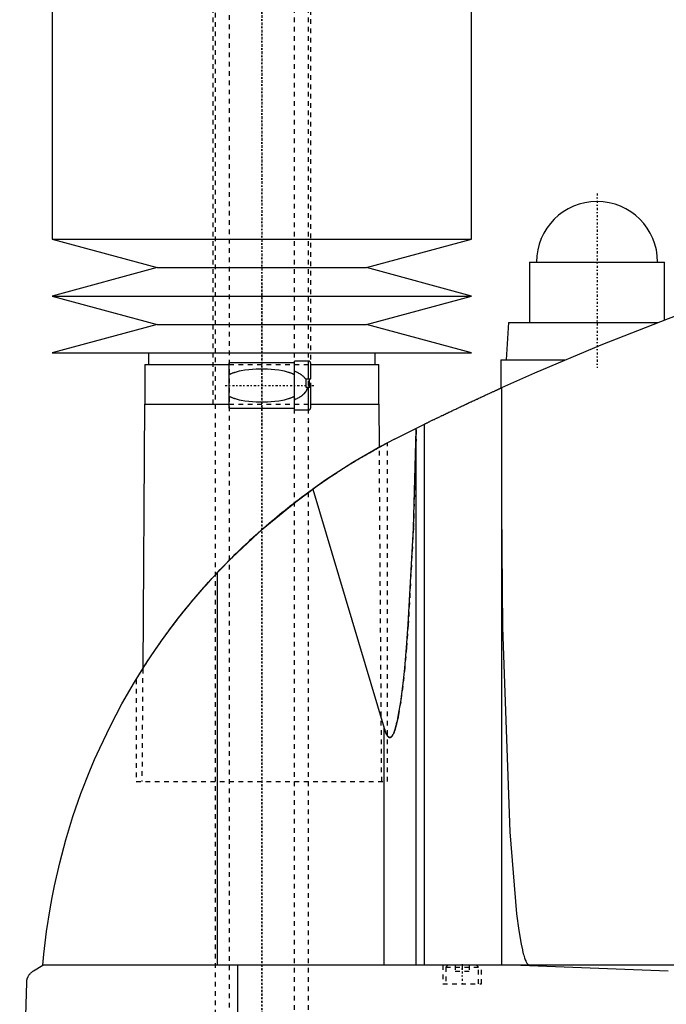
# Model space of a CAD drawing. Extents: x -502 to 174, y -139 to 498.
# Tile 3 of 7: x -502 to -363, y 69 to 280. Entities that reach past the tile are written whole.
import ezdxf

# ---------------------------------------------------------------- set-up
doc = ezdxf.new("R2010")
doc.units = 0
doc.linetypes.add('CENTER', pattern=[1.5, 0.45, -0.5, 0.05, -0.5])
doc.linetypes.add('DASHED', pattern=[2, 1, -1])
for name, color, linetype in [('AM_0', 7, 'CONTINUOUS'), ('AM_3', 7, 'DASHED'), ('AM_7', 7, 'CENTER')]:
    doc.layers.add(name, color=color, linetype=linetype)

msp = doc.modelspace()

# ---------------------------------------------------------------- linework, layer by layer
at = {"layer": 'AM_0', "color": 7, "linetype": 'CONTINUOUS'}
for p, q in [((-495, 300.5), (-495, 232.9)), ((-405, 232.9), (-405, 300.5)), ((-495, 232.9), (-472.5, 226.8)), ((-495, 232.9), (-405, 232.9)), ((-427.5, 226.8), (-405, 232.9)), ((-472.5, 226.8), (-495, 220.7)), ((-472.5, 226.8), (-427.5, 226.8)), ((-405, 220.7), (-427.5, 226.8)), ((-392.5, 228), (-392.5, 215)), ((-392.5, 228), (-363.5, 228)), ((-363.5, 215.54), (-363.5, 228)), ((-495, 220.7), (-472.5, 214.6)), ((-495, 220.7), (-405, 220.7)), ((-427.5, 214.6), (-405, 220.7)), ((-472.5, 214.6), (-495, 208.5)), ((-472.5, 214.6), (-427.5, 214.6)), ((-405, 208.5), (-427.5, 214.6)), ((-397, 215), (-397.5, 207)), ((-397, 215), (-364.91, 215)), ((-495, 208.5), (-405, 208.5)), ((-474.35, 208.5), (-474.35, 206)), ((-425.65, 206), (-425.65, 208.5)), ((-475.15, 206), (-475.15, 197.5)), ((-475.15, 206), (-457, 206)), ((-443, 206.35), (-457, 206.35)), ((-457, 196.65), (-457, 206.35)), ((-440, 206.75), (-443, 206.75)), ((-443, 196.25), (-443, 206.75)), ((-440, 202.9), (-440, 206.75)), ((-439.5, 202.9), (-439.5, 206.25)), ((-439.5, 206), (-424.85, 206)), ((-424.85, 197.5), (-424.85, 206)), ((-398.65, 207), (-398.65, 200.94)), ((-398.65, 207), (-384.81, 207)), ((-440.5, 201.1), (-440.5, 202.9)), ((-440.5, 202.9), (-439.5, 202.9)), ((-439.5, 201.1), (-440.5, 201.1)), ((-440, 196.25), (-440, 201.1)), ((-439.83, 202.9), (-439.83, 201.1)), ((-439.5, 196.75), (-439.5, 201.1)), ((-398.5, 201.01), (-398.5, 77.05)), ((-475.18, 197.5), (-475.58, 140.68)), ((-475.18, 197.5), (-457, 197.5)), ((-457, 196.65), (-443, 196.65)), ((-439.5, 197.5), (-424.82, 197.5)), ((-424.76, 188.27), (-424.82, 197.5)), ((-443, 196.25), (-440, 196.25)), ((-421.5, 190), (-415.04, 193.21)), ((-415.04, 77.05), (-415.04, 193.21)), ((-416.82, 192), (-416.82, 192.34)), ((-416.82, 77.05), (-416.82, 192)), ((-424.76, 188.27), (-423, 189.22)), ((-439.07, 179.26), (-423.7, 127.93)), ((-459.54, 77.05), (-459.54, 161.33)), ((-477, 138.4), (-475.58, 140.68)), ((-423.7, 77.05), (-423.7, 127.93)), ((-499, 75.85), (-497, 77.05)), ((-105.5, 77.05), (-497, 77.05)), ((-455.15, 16.5), (-455.15, 77.05)), ((-394.4, 77.05), (-362.76, 75.85)), ((-502, 16.5), (-500.5, 73.35))]:
    msp.add_line(p, q, dxfattribs=at)
for points in [[(-355.5, 218.5, 0), (-362.76, 215.82, 0), (-377.17, 210.17, 0), (-391.43, 204.15, 0), (-398.5, 201.01, 0)], [(-415.04, 193.21, 0), (-415, 193.23, 0), (-414.92, 193.27, 0), (-414.83, 193.31, 0), (-414.79, 193.34, 0), (-414.74, 193.36, 0), (-414.64, 193.41, 0), (-414.54, 193.46, 0), (-414.43, 193.51, 0), (-414.31, 193.57, 0), (-414.19, 193.63, 0), (-414.13, 193.66, 0), (-414.07, 193.69, 0), (-413.94, 193.75, 0), (-413.81, 193.82, 0), (-413.67, 193.88, 0), (-413.53, 193.95, 0), (-413.39, 194.02, 0), (-413.32, 194.05, 0), (-413.24, 194.09, 0), (-413.09, 194.16, 0), (-412.94, 194.23, 0), (-412.87, 194.27, 0), (-412.79, 194.31, 0), (-412.63, 194.39, 0), (-412.47, 194.47, 0), (-412.38, 194.51, 0), (-412.3, 194.55, 0), (-412.13, 194.63, 0), (-411.95, 194.71, 0), (-411.77, 194.8, 0), (-411.59, 194.89, 0), (-411.4, 194.98, 0), (-411.31, 195.02, 0), (-411.22, 195.07, 0), (-411.02, 195.16, 0), (-410.83, 195.26, 0), (-410.63, 195.35, 0), (-410.43, 195.45, 0), (-410.23, 195.54, 0), (-410.13, 195.59, 0), (-410.03, 195.64, 0), (-409.82, 195.74, 0), (-409.61, 195.84, 0), (-409.41, 195.94, 0), (-409.2, 196.04, 0), (-408.99, 196.14, 0), (-408.88, 196.19, 0), (-408.78, 196.24, 0), (-408.57, 196.34, 0), (-408.36, 196.44, 0), (-408.15, 196.54, 0), (-407.94, 196.64, 0), (-407.73, 196.73, 0), (-407.62, 196.78, 0), (-407.52, 196.83, 0), (-407.31, 196.93, 0), (-407.11, 197.03, 0), (-406.9, 197.12, 0), (-406.7, 197.22, 0), (-406.49, 197.32, 0), (-406.39, 197.37, 0), (-406.29, 197.41, 0), (-406.08, 197.51, 0), (-405.87, 197.61, 0), (-405.76, 197.66, 0), (-405.66, 197.71, 0), (-405.44, 197.81, 0), (-405.23, 197.91, 0), (-405.13, 197.96, 0), (-405.02, 198.01, 0), (-404.81, 198.1, 0), (-404.6, 198.2, 0), (-404.39, 198.3, 0), (-404.19, 198.4, 0), (-403.98, 198.49, 0), (-403.88, 198.54, 0), (-403.78, 198.59, 0), (-403.57, 198.68, 0), (-403.37, 198.77, 0), (-403.17, 198.87, 0), (-402.98, 198.96, 0), (-402.78, 199.05, 0), (-402.69, 199.09, 0), (-402.59, 199.13, 0), (-402.41, 199.22, 0), (-402.22, 199.31, 0), (-402.04, 199.39, 0), (-401.87, 199.47, 0), (-401.7, 199.55, 0), (-401.61, 199.59, 0), (-401.53, 199.63, 0), (-401.36, 199.7, 0), (-401.2, 199.77, 0), (-401.05, 199.85, 0), (-400.9, 199.92, 0), (-400.75, 199.98, 0), (-400.67, 200.02, 0), (-400.6, 200.05, 0), (-400.46, 200.12, 0), (-400.32, 200.18, 0), (-400.18, 200.24, 0), (-400.05, 200.3, 0), (-399.92, 200.36, 0), (-399.86, 200.39, 0), (-399.8, 200.42, 0), (-399.68, 200.47, 0), (-399.56, 200.52, 0), (-399.51, 200.55, 0), (-399.45, 200.57, 0), (-399.35, 200.62, 0), (-399.25, 200.67, 0), (-399.2, 200.69, 0), (-399.16, 200.71, 0), (-399.07, 200.75, 0), (-398.99, 200.78, 0), (-398.91, 200.82, 0), (-398.84, 200.85, 0), (-398.78, 200.88, 0), (-398.75, 200.89, 0), (-398.72, 200.9, 0), (-398.67, 200.93, 0), (-398.63, 200.95, 0), (-398.59, 200.96, 0), (-398.56, 200.98, 0), (-398.54, 200.99, 0), (-398.53, 200.99, 0), (-398.52, 201, 0), (-398.51, 201, 0), (-398.5, 201.01, 0), (-398.5, 201.01, 0)], [(-423.7, 127.93, 0), (-423.67, 127.8, 0), (-423.59, 127.55, 0), (-423.51, 127.32, 0), (-423.47, 127.22, 0), (-423.43, 127.11, 0), (-423.35, 126.92, 0), (-423.27, 126.74, 0), (-423.19, 126.58, 0), (-423.11, 126.44, 0), (-423.03, 126.32, 0), (-422.99, 126.26, 0), (-422.98, 126.25, 0), (-422.97, 126.24, 0), (-422.96, 126.22, 0), (-422.95, 126.21, 0), (-422.94, 126.2, 0), (-422.93, 126.19, 0), (-422.92, 126.17, 0), (-422.9, 126.16, 0), (-422.89, 126.14, 0), (-422.88, 126.13, 0), (-422.87, 126.12, 0), (-422.86, 126.12, 0), (-422.85, 126.1, 0), (-422.84, 126.09, 0), (-422.82, 126.08, 0), (-422.81, 126.07, 0), (-422.8, 126.06, 0), (-422.79, 126.05, 0), (-422.78, 126.05, 0), (-422.77, 126.03, 0), (-422.76, 126.03, 0), (-422.74, 126.02, 0), (-422.73, 126.01, 0), (-422.72, 126, 0), (-422.71, 126, 0), (-422.7, 125.99, 0), (-422.69, 125.98, 0), (-422.68, 125.98, 0), (-422.66, 125.97, 0), (-422.65, 125.97, 0), (-422.64, 125.96, 0), (-422.63, 125.96, 0), (-422.62, 125.96, 0), (-422.61, 125.95, 0), (-422.6, 125.95, 0), (-422.58, 125.94, 0), (-422.57, 125.94, 0), (-422.56, 125.94, 0), (-422.55, 125.94, 0), (-422.54, 125.94, 0), (-422.53, 125.94, 0), (-422.52, 125.94, 0), (-422.51, 125.94, 0), (-422.5, 125.94, 0), (-422.49, 125.94, 0), (-422.48, 125.94, 0), (-422.47, 125.94, 0), (-422.46, 125.94, 0), (-422.45, 125.94, 0), (-422.44, 125.94, 0), (-422.42, 125.94, 0), (-422.41, 125.95, 0), (-422.4, 125.95, 0), (-422.39, 125.95, 0), (-422.38, 125.95, 0), (-422.37, 125.96, 0), (-422.36, 125.96, 0), (-422.34, 125.97, 0), (-422.33, 125.97, 0), (-422.32, 125.98, 0), (-422.31, 125.98, 0), (-422.3, 125.99, 0), (-422.29, 125.99, 0), (-422.28, 126, 0), (-422.27, 126.01, 0), (-422.26, 126.01, 0), (-422.25, 126.02, 0), (-422.24, 126.03, 0), (-422.23, 126.03, 0), (-422.22, 126.04, 0), (-422.21, 126.05, 0), (-422.2, 126.06, 0), (-422.18, 126.07, 0), (-422.17, 126.08, 0), (-422.16, 126.09, 0), (-422.15, 126.1, 0), (-422.14, 126.11, 0), (-422.13, 126.12, 0), (-422.12, 126.13, 0), (-422.1, 126.15, 0), (-422.09, 126.16, 0), (-422.08, 126.18, 0), (-422.07, 126.19, 0), (-422.06, 126.19, 0), (-422.05, 126.21, 0), (-422.04, 126.23, 0), (-422.03, 126.23, 0), (-422.02, 126.24, 0), (-422.01, 126.26, 0), (-422, 126.28, 0), (-421.99, 126.29, 0), (-421.98, 126.3, 0), (-421.97, 126.32, 0), (-421.96, 126.34, 0), (-421.91, 126.41, 0), (-421.83, 126.54, 0), (-421.75, 126.7, 0), (-421.67, 126.87, 0), (-421.59, 127.06, 0), (-421.55, 127.16, 0), (-421.51, 127.27, 0), (-421.43, 127.49, 0), (-421.36, 127.73, 0), (-421.28, 127.99, 0), (-421.2, 128.26, 0), (-421.12, 128.55, 0), (-421.08, 128.71, 0), (-421.04, 128.86, 0), (-420.97, 129.19, 0), (-420.89, 129.53, 0), (-420.62, 130.86, 0), (-420.17, 133.61, 0), (-419.73, 136.94, 0), (-419.52, 138.82, 0), (-419.32, 140.83, 0), (-418.92, 145.25, 0), (-418.55, 150.17, 0), (-417.45, 170.88, 0), (-416.82, 192, 0)], [(-421.5, 190, 0), (-424.54, 188.39, 0), (-430.48, 184.95, 0), (-436.26, 181.23, 0), (-439.07, 179.26, 0)], [(-459.54, 161.33, 0), (-456.38, 164.59, 0), (-449.74, 170.79, 0), (-442.72, 176.55, 0), (-439.07, 179.26, 0)], [(-398.5, 174.82, 0), (-398.3, 149.52, 0), (-396.74, 105.69, 0), (-395.27, 88.1, 0), (-394.8, 84.49, 0), (-394.3, 81.58, 0), (-394.05, 80.38, 0), (-394.01, 80.2, 0), (-393.93, 79.85, 0), (-393.84, 79.52, 0), (-393.8, 79.37, 0), (-393.76, 79.22, 0), (-393.67, 78.93, 0), (-393.58, 78.66, 0), (-393.5, 78.41, 0), (-393.41, 78.19, 0), (-393.33, 77.98, 0), (-393.28, 77.89, 0), (-393.24, 77.8, 0), (-393.15, 77.63, 0), (-393.07, 77.49, 0), (-393.02, 77.41, 0), (-393, 77.39, 0), (-392.99, 77.37, 0), (-392.98, 77.36, 0), (-392.97, 77.35, 0), (-392.96, 77.33, 0), (-392.94, 77.32, 0), (-392.93, 77.3, 0), (-392.91, 77.28, 0), (-392.9, 77.27, 0), (-392.89, 77.26, 0), (-392.89, 77.25, 0), (-392.87, 77.24, 0), (-392.86, 77.22, 0), (-392.84, 77.21, 0), (-392.83, 77.2, 0), (-392.81, 77.18, 0), (-392.81, 77.18, 0), (-392.8, 77.17, 0), (-392.78, 77.16, 0), (-392.77, 77.15, 0), (-392.76, 77.14, 0), (-392.75, 77.14, 0), (-392.74, 77.13, 0), (-392.73, 77.12, 0), (-392.72, 77.11, 0), (-392.71, 77.11, 0), (-392.7, 77.1, 0), (-392.68, 77.09, 0), (-392.67, 77.09, 0), (-392.65, 77.08, 0), (-392.64, 77.08, 0), (-392.63, 77.07, 0), (-392.62, 77.07, 0), (-392.61, 77.07, 0), (-392.59, 77.06, 0), (-392.58, 77.06, 0), (-392.57, 77.06, 0), (-392.55, 77.05, 0), (-392.54, 77.05, 0), (-392.54, 77.05, 0), (-392.52, 77.05, 0), (-392.51, 77.05, 0), (-392.5, 77.05, 0)], [(-497, 77.05, 0), (-496.78, 79.43, 0), (-496.22, 84.25, 0), (-495.47, 89.13, 0), (-495.02, 91.59, 0), (-494.53, 94.06, 0), (-493.41, 99.01, 0), (-492.08, 103.98, 0), (-490.56, 108.95, 0), (-488.85, 113.89, 0), (-486.93, 118.8, 0), (-485.9, 121.24, 0), (-484.82, 123.66, 0), (-482.52, 128.45, 0), (-480.04, 133.17, 0), (-477.37, 137.79, 0), (-474.52, 142.31, 0), (-471.52, 146.7, 0), (-469.96, 148.86, 0), (-468.36, 150.97, 0), (-465.02, 155.13, 0), (-461.43, 159.28, 0), (-459.54, 161.33, 0)], [(-500.5, 73.35, 0), (-500.5, 73.35, 0), (-500.5, 73.36, 0), (-500.5, 73.37, 0), (-500.5, 73.38, 0), (-500.5, 73.38, 0), (-500.5, 73.39, 0), (-500.5, 73.4, 0), (-500.5, 73.43, 0), (-500.49, 73.48, 0), (-500.49, 73.51, 0), (-500.49, 73.53, 0), (-500.48, 73.58, 0), (-500.48, 73.63, 0), (-500.47, 73.68, 0), (-500.46, 73.73, 0), (-500.46, 73.78, 0), (-500.45, 73.8, 0), (-500.45, 73.82, 0), (-500.44, 73.86, 0), (-500.43, 73.9, 0), (-500.42, 73.94, 0), (-500.41, 73.98, 0), (-500.4, 74.02, 0), (-500.4, 74.04, 0), (-500.39, 74.05, 0), (-500.38, 74.09, 0), (-500.37, 74.12, 0), (-500.37, 74.14, 0), (-500.36, 74.16, 0), (-500.35, 74.19, 0), (-500.34, 74.22, 0), (-500.33, 74.24, 0), (-500.33, 74.26, 0), (-500.32, 74.29, 0), (-500.3, 74.32, 0), (-500.26, 74.43, 0), (-500.18, 74.59, 0), (-500.1, 74.75, 0), (-500.02, 74.88, 0), (-499.94, 75, 0), (-499.9, 75.06, 0), (-499.86, 75.11, 0), (-499.77, 75.22, 0), (-499.67, 75.32, 0), (-499.58, 75.41, 0), (-499.48, 75.51, 0), (-499.38, 75.59, 0), (-499.33, 75.63, 0), (-499.27, 75.67, 0), (-499.17, 75.75, 0), (-499.06, 75.82, 0), (-499, 75.85, 0)]]:
    msp.add_polyline3d(points, dxfattribs=at)
for centre, radius, start, end in [((-378, 228), 13, 0, 180), ((-440, 206.25), 0.5, 0, 90), ((-440, 196.75), 0.5, 270, 0)]:
    msp.add_arc(centre, radius, start, end, dxfattribs=at)
at = {"layer": 'AM_3', "color": 6, "linetype": 'DASHED'}
for p, q in [((-457, 419), (-457, -110.5)), ((-443, -110.5), (-443, 419)), ((-460, 403.5), (-460, -80.5)), ((-440, -70.5), (-440, 399.9)), ((-460.5, 300.5), (-460.5, 197.5)), ((-439.5, 201.1), (-439.5, 300.5)), ((-457, 206), (-439.5, 206)), ((-440.5, 202.69), (-440.5, 202.9)), ((-439.83, 201.1), (-440, 201.1)), ((-457, 197.5), (-439.5, 197.5)), ((-424.25, 116.5), (-424.76, 188.27)), ((-423, 116.5), (-423, 189.22)), ((-475.58, 140.68), (-475.75, 116.5)), ((-477, 138.4), (-477, 116.5)), ((-477, 116.5), (-423, 116.5)), ((-411.15, 77.05), (-411.15, 73.05)), ((-410.1, 77.05), (-410.5, 76.65)), ((-410.5, 76.65), (-410.5, 73.05)), ((-410.5, 76.65), (-403.5, 76.65)), ((-408.5, 77.05), (-408.5, 75.8)), ((-407, 77.05), (-407, 75.8)), ((-405.5, 77.05), (-405.5, 75.8)), ((-403.5, 76.65), (-403.9, 77.05)), ((-403.5, 73.05), (-403.5, 76.65)), ((-402.85, 73.05), (-402.85, 77.05)), ((-408.5, 75.8), (-405.5, 75.8)), ((-411.15, 73.05), (-402.85, 73.05))]:
    msp.add_line(p, q, dxfattribs=at)
for points in [[(-457, 203.85, 0), (-456.94, 203.88, 0), (-456.83, 203.93, 0), (-456.72, 203.99, 0), (-456.66, 204.01, 0), (-456.61, 204.04, 0), (-456.49, 204.09, 0), (-456.37, 204.14, 0), (-456.26, 204.18, 0), (-456.14, 204.23, 0), (-456.02, 204.27, 0), (-455.95, 204.29, 0), (-455.89, 204.31, 0), (-455.77, 204.35, 0), (-455.65, 204.39, 0), (-455.21, 204.52, 0), (-454.82, 204.62, 0), (-454.43, 204.7, 0), (-453.64, 204.84, 0), (-452.82, 204.95, 0), (-452.01, 205.03, 0), (-451.19, 205.07, 0), (-450.39, 205.1, 0), (-450, 205.1, 0), (-449.61, 205.1, 0), (-448.81, 205.07, 0), (-447.99, 205.03, 0), (-447.18, 204.95, 0), (-446.36, 204.84, 0), (-445.57, 204.7, 0), (-445.18, 204.62, 0), (-444.79, 204.52, 0), (-444.35, 204.39, 0), (-444.23, 204.35, 0), (-444.11, 204.31, 0), (-444.05, 204.29, 0), (-443.98, 204.27, 0), (-443.86, 204.23, 0), (-443.74, 204.18, 0), (-443.63, 204.14, 0), (-443.51, 204.09, 0), (-443.39, 204.04, 0), (-443.34, 204.01, 0), (-443.28, 203.99, 0), (-443.17, 203.93, 0), (-443.06, 203.88, 0), (-443, 203.85, 0)], [(-443, 204.59, 0), (-442.92, 204.56, 0), (-442.75, 204.49, 0), (-442.58, 204.41, 0), (-442.5, 204.37, 0), (-442.42, 204.33, 0), (-442.26, 204.25, 0), (-442.1, 204.16, 0), (-441.94, 204.07, 0), (-441.79, 203.98, 0), (-441.64, 203.88, 0), (-441.57, 203.83, 0), (-441.5, 203.78, 0), (-441.36, 203.67, 0), (-441.22, 203.56, 0), (-441.1, 203.44, 0), (-440.97, 203.32, 0), (-440.86, 203.19, 0), (-440.8, 203.13, 0), (-440.75, 203.06, 0), (-440.64, 202.92, 0), (-440.55, 202.77, 0), (-440.5, 202.69, 0)], [(-440.21, 201.1, 0), (-440.21, 201.08, 0), (-440.22, 201.04, 0), (-440.23, 201.01, 0), (-440.23, 200.99, 0), (-440.24, 200.97, 0), (-440.24, 200.93, 0), (-440.25, 200.89, 0), (-440.27, 200.86, 0), (-440.28, 200.82, 0), (-440.29, 200.78, 0), (-440.29, 200.76, 0), (-440.3, 200.75, 0), (-440.31, 200.71, 0), (-440.33, 200.67, 0), (-440.34, 200.64, 0), (-440.36, 200.6, 0), (-440.37, 200.57, 0), (-440.38, 200.55, 0), (-440.39, 200.53, 0), (-440.4, 200.49, 0), (-440.42, 200.46, 0), (-440.43, 200.44, 0), (-440.44, 200.43, 0), (-440.46, 200.39, 0), (-440.47, 200.36, 0), (-440.48, 200.34, 0), (-440.49, 200.32, 0), (-440.51, 200.29, 0), (-440.53, 200.26, 0), (-440.55, 200.23, 0), (-440.57, 200.19, 0), (-440.59, 200.16, 0), (-440.6, 200.15, 0), (-440.61, 200.13, 0), (-440.63, 200.1, 0), (-440.65, 200.07, 0), (-440.73, 199.97, 0), (-440.87, 199.8, 0), (-441.01, 199.64, 0), (-441.17, 199.49, 0), (-441.25, 199.42, 0), (-441.34, 199.35, 0), (-441.51, 199.21, 0), (-441.69, 199.09, 0), (-441.88, 198.96, 0), (-442.07, 198.85, 0), (-442.27, 198.74, 0), (-442.38, 198.69, 0), (-442.48, 198.64, 0), (-442.69, 198.54, 0), (-442.89, 198.45, 0), (-443, 198.41, 0)], [(-443, 199.15, 0), (-443.06, 199.12, 0), (-443.17, 199.07, 0), (-443.28, 199.01, 0), (-443.34, 198.99, 0), (-443.39, 198.96, 0), (-443.51, 198.91, 0), (-443.63, 198.86, 0), (-443.74, 198.82, 0), (-443.86, 198.77, 0), (-443.98, 198.73, 0), (-444.05, 198.71, 0), (-444.11, 198.69, 0), (-444.23, 198.65, 0), (-444.35, 198.61, 0), (-444.79, 198.48, 0), (-445.18, 198.38, 0), (-445.57, 198.3, 0), (-446.36, 198.16, 0), (-447.18, 198.05, 0), (-447.99, 197.97, 0), (-448.81, 197.93, 0), (-449.61, 197.9, 0), (-450, 197.9, 0), (-450.39, 197.9, 0), (-451.19, 197.93, 0), (-452.01, 197.97, 0), (-452.82, 198.05, 0), (-453.64, 198.16, 0), (-454.43, 198.3, 0), (-454.82, 198.38, 0), (-455.21, 198.48, 0), (-455.65, 198.61, 0), (-455.77, 198.65, 0), (-455.89, 198.69, 0), (-455.95, 198.71, 0), (-456.02, 198.73, 0), (-456.14, 198.77, 0), (-456.26, 198.82, 0), (-456.37, 198.86, 0), (-456.49, 198.91, 0), (-456.61, 198.96, 0), (-456.66, 198.99, 0), (-456.72, 199.01, 0), (-456.83, 199.07, 0), (-456.94, 199.12, 0), (-457, 199.15, 0)], [(-416.82, 192, 0), (-417.45, 170.88, 0), (-418.55, 150.17, 0), (-418.92, 145.25, 0), (-419.32, 140.83, 0), (-419.52, 138.82, 0), (-419.73, 136.94, 0), (-420.17, 133.61, 0), (-420.62, 130.86, 0), (-420.89, 129.53, 0), (-420.97, 129.19, 0), (-421.04, 128.86, 0), (-421.08, 128.71, 0), (-421.12, 128.55, 0), (-421.2, 128.26, 0), (-421.28, 127.99, 0), (-421.36, 127.73, 0), (-421.43, 127.49, 0), (-421.51, 127.27, 0), (-421.55, 127.16, 0), (-421.59, 127.06, 0), (-421.67, 126.87, 0), (-421.75, 126.7, 0), (-421.83, 126.54, 0), (-421.91, 126.41, 0), (-421.96, 126.34, 0), (-421.97, 126.32, 0), (-421.98, 126.3, 0), (-421.99, 126.29, 0), (-422, 126.28, 0), (-422.01, 126.26, 0), (-422.02, 126.24, 0), (-422.03, 126.23, 0), (-422.04, 126.23, 0), (-422.05, 126.21, 0), (-422.06, 126.19, 0), (-422.07, 126.19, 0), (-422.08, 126.18, 0), (-422.09, 126.16, 0), (-422.1, 126.15, 0), (-422.12, 126.13, 0), (-422.13, 126.12, 0), (-422.14, 126.11, 0), (-422.15, 126.1, 0), (-422.16, 126.09, 0), (-422.17, 126.08, 0), (-422.18, 126.07, 0), (-422.2, 126.06, 0), (-422.21, 126.05, 0), (-422.22, 126.04, 0), (-422.23, 126.03, 0), (-422.24, 126.03, 0), (-422.25, 126.02, 0), (-422.26, 126.01, 0), (-422.27, 126.01, 0), (-422.28, 126, 0), (-422.29, 125.99, 0), (-422.3, 125.99, 0), (-422.31, 125.98, 0), (-422.32, 125.98, 0), (-422.33, 125.97, 0), (-422.34, 125.97, 0), (-422.36, 125.96, 0), (-422.37, 125.96, 0), (-422.38, 125.95, 0), (-422.39, 125.95, 0), (-422.4, 125.95, 0), (-422.41, 125.95, 0), (-422.42, 125.94, 0), (-422.44, 125.94, 0), (-422.45, 125.94, 0), (-422.46, 125.94, 0), (-422.47, 125.94, 0), (-422.48, 125.94, 0), (-422.49, 125.94, 0), (-422.5, 125.94, 0), (-422.51, 125.94, 0), (-422.52, 125.94, 0), (-422.53, 125.94, 0), (-422.54, 125.94, 0), (-422.55, 125.94, 0), (-422.56, 125.94, 0), (-422.57, 125.94, 0), (-422.58, 125.94, 0), (-422.6, 125.95, 0), (-422.61, 125.95, 0), (-422.62, 125.96, 0), (-422.63, 125.96, 0), (-422.64, 125.96, 0), (-422.65, 125.97, 0), (-422.66, 125.97, 0), (-422.68, 125.98, 0), (-422.69, 125.98, 0), (-422.7, 125.99, 0), (-422.71, 126, 0), (-422.72, 126, 0), (-422.73, 126.01, 0), (-422.74, 126.02, 0), (-422.76, 126.03, 0), (-422.77, 126.03, 0), (-422.78, 126.05, 0), (-422.79, 126.05, 0), (-422.8, 126.06, 0), (-422.81, 126.07, 0), (-422.82, 126.08, 0), (-422.84, 126.09, 0), (-422.85, 126.1, 0), (-422.86, 126.12, 0), (-422.87, 126.12, 0), (-422.88, 126.13, 0), (-422.89, 126.14, 0), (-422.9, 126.16, 0), (-422.92, 126.17, 0), (-422.93, 126.19, 0), (-422.94, 126.2, 0), (-422.95, 126.21, 0), (-422.96, 126.22, 0), (-422.97, 126.24, 0), (-422.98, 126.25, 0), (-422.99, 126.26, 0), (-423, 126.27, 0), (-423.01, 126.29, 0), (-423.02, 126.31, 0), (-423.03, 126.32, 0), (-423.04, 126.33, 0), (-423.05, 126.35, 0), (-423.06, 126.37, 0), (-423.11, 126.44, 0), (-423.19, 126.58, 0), (-423.27, 126.74, 0), (-423.35, 126.92, 0), (-423.43, 127.11, 0), (-423.47, 127.22, 0), (-423.51, 127.32, 0), (-423.59, 127.55, 0), (-423.67, 127.8, 0), (-423.7, 127.93, 0)], [(-475.58, 140.68, 0), (-475.47, 140.85, 0), (-475.24, 141.21, 0), (-475, 141.58, 0), (-474.87, 141.77, 0), (-474.75, 141.97, 0), (-474.48, 142.38, 0), (-474.2, 142.8, 0), (-473.91, 143.23, 0), (-473.62, 143.67, 0), (-473.31, 144.13, 0), (-473.15, 144.36, 0), (-472.99, 144.59, 0), (-472.67, 145.06, 0), (-472.34, 145.54, 0), (-472, 146.02, 0), (-471.66, 146.51, 0), (-471.31, 146.99, 0), (-471.14, 147.24, 0), (-470.96, 147.48, 0), (-470.61, 147.97, 0), (-470.25, 148.46, 0), (-470.07, 148.7, 0), (-469.88, 148.95, 0), (-469.51, 149.46, 0), (-469.12, 149.97, 0), (-468.93, 150.22, 0), (-468.73, 150.48, 0), (-468.33, 151, 0), (-467.93, 151.53, 0), (-467.51, 152.06, 0), (-467.09, 152.59, 0), (-466.66, 153.13, 0), (-466.44, 153.4, 0), (-466.22, 153.67, 0), (-465.77, 154.22, 0), (-465.32, 154.77, 0), (-464.87, 155.32, 0), (-464.4, 155.87, 0), (-463.93, 156.43, 0), (-463.69, 156.7, 0), (-463.45, 156.98, 0), (-462.97, 157.54, 0), (-462.48, 158.1, 0), (-461.98, 158.65, 0), (-461.48, 159.21, 0), (-460.98, 159.77, 0), (-460.72, 160.05, 0), (-460.47, 160.33, 0), (-459.95, 160.88, 0), (-459.43, 161.44, 0), (-458.91, 161.99, 0), (-458.38, 162.54, 0), (-457.85, 163.09, 0), (-457.58, 163.37, 0), (-457.32, 163.64, 0), (-456.78, 164.18, 0), (-456.24, 164.73, 0), (-455.69, 165.26, 0), (-455.15, 165.8, 0), (-454.6, 166.33, 0), (-454.33, 166.59, 0), (-454.05, 166.85, 0), (-453.5, 167.38, 0), (-452.95, 167.89, 0), (-452.67, 168.15, 0), (-452.4, 168.4, 0), (-451.85, 168.91, 0), (-451.29, 169.41, 0), (-451.02, 169.66, 0), (-450.74, 169.91, 0), (-450.19, 170.4, 0), (-449.64, 170.88, 0), (-449.08, 171.37, 0), (-448.51, 171.86, 0), (-447.94, 172.34, 0), (-447.65, 172.59, 0), (-447.37, 172.83, 0), (-446.78, 173.31, 0), (-446.19, 173.8, 0), (-445.6, 174.28, 0), (-445.01, 174.76, 0), (-444.41, 175.24, 0), (-444.11, 175.47, 0), (-443.81, 175.71, 0), (-443.21, 176.18, 0), (-442.6, 176.64, 0), (-442, 177.1, 0), (-441.4, 177.56, 0), (-440.79, 178.01, 0), (-440.49, 178.23, 0), (-440.19, 178.45, 0), (-439.59, 178.88, 0), (-439, 179.31, 0), (-438.4, 179.74, 0), (-437.82, 180.15, 0), (-437.23, 180.56, 0), (-436.94, 180.76, 0), (-436.65, 180.96, 0), (-436.08, 181.35, 0), (-435.51, 181.73, 0), (-434.95, 182.11, 0), (-434.4, 182.47, 0), (-433.85, 182.83, 0), (-433.59, 183, 0), (-433.32, 183.17, 0), (-432.79, 183.51, 0), (-432.28, 183.84, 0), (-432.02, 184, 0), (-431.77, 184.16, 0), (-431.28, 184.46, 0), (-430.8, 184.76, 0), (-430.56, 184.91, 0), (-430.33, 185.05, 0), (-429.87, 185.33, 0), (-429.41, 185.6, 0), (-428.97, 185.87, 0), (-428.53, 186.13, 0), (-428.1, 186.38, 0), (-427.9, 186.5, 0), (-427.69, 186.62, 0), (-427.29, 186.85, 0), (-426.9, 187.07, 0), (-426.52, 187.29, 0), (-426.16, 187.49, 0), (-425.82, 187.68, 0), (-425.65, 187.77, 0), (-425.49, 187.86, 0), (-425.19, 188.03, 0), (-424.9, 188.19, 0), (-424.76, 188.27, 0)]]:
    msp.add_polyline3d(points, dxfattribs=at)
at = {"layer": 'AM_7', "color": 4, "linetype": 'CENTER'}
for p, q in [((-450, 497.98), (-450, -139.47)), ((-450, 305.65), (-450, 192.35)), ((-378, 242.7), (-378, 205.3)), ((-391.65, 228), (-364.35, 228)), ((-450, 224.39), (-450, -37.19)), ((-457.88, 201.5), (-438.62, 201.5)), ((-407, 77.25), (-407, 72.85))]:
    msp.add_line(p, q, dxfattribs=at)

doc.saveas('drawing.dxf')
